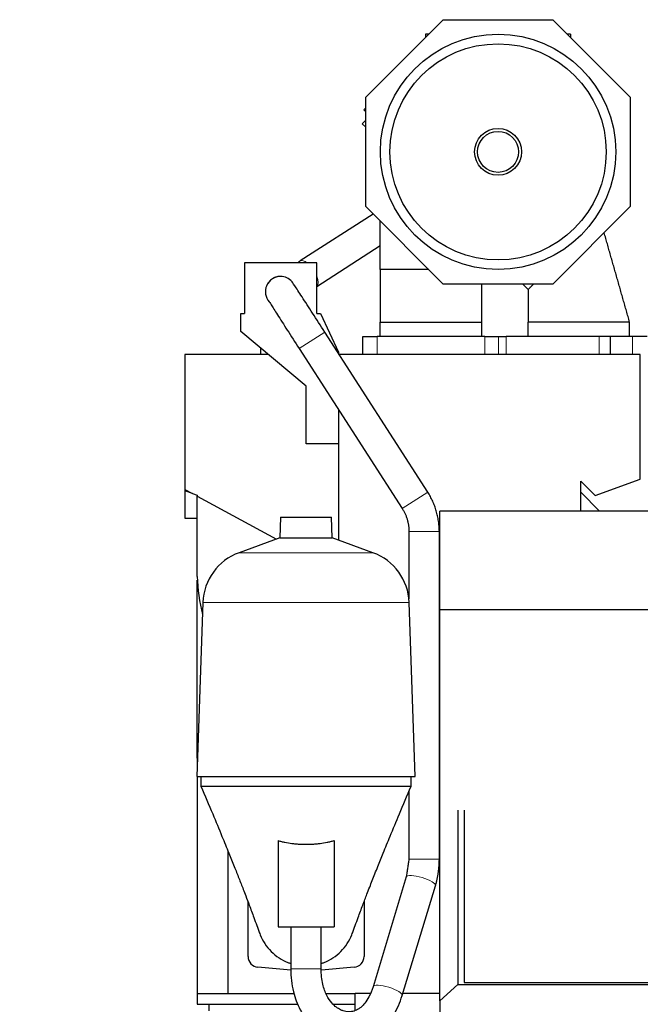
# Model space of a CAD drawing. Header units: inches. Extents: x 0 to 23760, y -13 to 16800.
# Tile 104 of 256: x 1168 to 2025, y 13273 to 14633. Entities that reach past the tile are written whole.
import ezdxf

# ---------------------------------------------------------------- set-up
doc = ezdxf.new("R2010")
doc.units = ezdxf.units.IN
doc.layers.add('1', color=7, linetype='Continuous', true_color=0xffffff)
doc.layers.add('254', color=7, linetype='Continuous', true_color=0xffffff)
doc.styles.add('latin_extended', font='simplex.shx')
doc.dimstyles.get("Standard").update_dxf_attribs({"dimtxt": 0.18, "dimasz": 0.18, "dimexe": 0.18, "dimexo": 0.0625, "dimgap": 0.09, "dimtad": 0, "dimtih": 1, "dimtoh": 1, "dimdec": 4, "dimzin": 0, "dimdsep": 46, "dimtxsty": 'Standard', "dimcen": 0.09, "dimadec": 0, "dimazin": 0, "dimtfac": 1, "dimtdec": 4, "dimtofl": 0, "dimtmove": 0, "dimatfit": 3, "dimfxl": 1, "dimtolj": 1, "dimtzin": 0, "dimarcsym": 0})

# ---------------------------------------------------------------- blocks, each defined once
blk = doc.blocks.new('_U10')
at = {"layer": '254', "color": 3, "linetype": 'Continuous', "lineweight": 13, "transparency": 16777216}
for p, q in [((9362.6, 13712.3), (9362.6, 10536.7)), ((1122.9, 11976.3), (1122.9, 10536.7)), ((1262.9, 10576.7), (9222.6, 10576.7))]:
    blk.add_line(p, q, dxfattribs=at)
at = {"layer": '254', "color": 3, "transparency": 16777216}
for points in [[(1262.9, 10600), (1262.9, 10553.4), (1122.9, 10576.7)], [(9222.6, 10553.4), (9222.6, 10600), (9362.6, 10576.7)]]:
    blk.add_solid(points, dxfattribs=at)
at = {"layer": 'Defpoints', "color": 0, "transparency": 16777216}
for p in [(9362.6, 13752.3), (1122.9, 12016.3), (9362.6, 10576.7)]:
    blk.add_point(p, dxfattribs=at)
at = {"layer": '254', "color": 2, "lineweight": 13, "transparency": 16777216, "insert": (4996.1, 10786.7), "char_height": 140, "attachment_point": 1, "style": 'latin_extended'}
blk.add_mtext('\\A1;8240', dxfattribs=at)

msp = doc.modelspace()

# ---------------------------------------------------------------- linework, layer by layer
at = {"layer": '1', "color": 2, "linetype": 'Continuous', "lineweight": 25}
for p, q in [((1645.971, 14525.911), (1752.877, 14632.817)), ((1752.877, 14632.817), (1904.065, 14632.817)), ((1904.065, 14632.817), (2010.971, 14525.911)), ((1732.877, 14612.817), (1728.471, 14612.817)), ((1728.471, 14612.817), (1728.471, 14608.411)), ((1928.471, 14612.817), (1924.065, 14612.817)), ((1928.471, 14612.817), (1928.471, 14608.411)), ((1645.971, 14374.723), (1645.971, 14525.911)), ((2010.971, 14525.911), (2010.971, 14374.723)), ((1643.209, 14508.3), (1645.971, 14511.062)), ((1645.971, 14505.538), (1643.209, 14508.3)), ((1645.972, 14494.092), (1641.088, 14489.208)), ((1641.088, 14489.208), (1645.971, 14484.325)), ((1752.877, 14267.817), (1645.971, 14374.723)), ((2010.971, 14374.723), (1904.065, 14267.817)), ((1656.219, 14364.472), (1555.445, 14299.64)), ((1665.971, 14287.817), (1665.971, 14354.722)), ((1578.515, 14264.541), (1665.971, 14320.805)), ((1478.514, 14297.317), (1478.514, 14227.317)), ((1578.514, 14297.317), (1478.514, 14297.317)), ((1578.514, 14227.317), (1578.514, 14297.317)), ((1666.056, 14287.817), (1665.971, 14287.817)), ((1666.247, 14287.817), (1666.049, 14287.817)), ((1904.065, 14267.817), (1752.877, 14267.817)), ((1862.478, 14267.817), (1869.976, 14260.32)), ((1473.514, 14227.317), (1478.514, 14227.317)), ((1473.514, 14202.317), (1473.514, 14227.317)), ((1578.514, 14227.317), (1583.514, 14227.317)), ((1583.514, 14227.317), (1608.514, 14173.704)), ((1665.971, 14215.317), (1736.078, 14215.317)), ((1665.971, 14195.317), (1665.971, 14215.317)), ((1736.078, 14215.317), (1805.976, 14215.317)), ((1805.976, 14195.317), (1805.976, 14215.317)), ((1869.976, 14195.317), (1869.976, 14215.317)), ((1869.976, 14215.317), (1870.004, 14215.317)), ((2009.948, 14215.317), (2009.976, 14215.317)), ((2009.976, 14195.317), (2009.976, 14215.317)), ((2009.976, 14215.317), (2009.976, 14215.317)), ((1563.514, 14126.798), (1473.514, 14202.317)), ((1731.412, 13980.679), (1589.415, 14201.399)), ((1641.976, 14195.317), (1661.476, 14195.317)), ((1641.976, 14170.317), (1641.976, 14195.317)), ((1810.072, 14195.317), (1661.476, 14195.317)), ((1810.072, 14195.317), (1829.124, 14195.317)), ((1829.124, 14195.317), (1839.871, 14195.317)), ((1967.976, 14195.317), (1839.871, 14195.317)), ((1982.976, 14195.317), (1967.976, 14195.317)), ((2013.976, 14195.317), (1982.974, 14195.317)), ((1982.976, 14195.317), (1982.976, 14170.317)), ((2033.976, 14195.317), (2013.976, 14195.317)), ((1500.51, 14179.664), (1500.51, 14170.317)), ((1511.649, 14170.317), (1396.514, 14170.317)), ((1396.514, 14170.317), (1396.514, 13984.179)), ((1554.093, 14178.675), (1696.09, 13957.956)), ((1608.514, 14173.704), (1608.514, 14171.712)), ((2024.714, 14170.317), (1609.417, 14170.317)), ((1810.072, 14170.317), (1661.476, 14170.317)), ((2024.714, 13998.317), (2024.714, 14170.317)), ((1563.514, 14047.317), (1563.514, 14126.798)), ((1608.514, 14094.076), (1608.514, 13914.121)), ((1608.514, 14047.317), (1563.514, 14047.317)), ((1942.514, 13954.328), (1942.514, 13995.851)), ((1942.514, 13995.851), (1962.352, 13976.013)), ((1962.352, 13976.013), (2024.714, 13998.317)), ((1396.514, 13984.179), (1396.514, 13982.317)), ((1396.514, 13984.179), (1406.916, 13978.531)), ((1396.514, 13982.319), (1396.514, 13944.332)), ((1406.916, 13978.531), (1396.514, 13982.317)), ((1406.916, 13978.531), (1413.245, 13976.227)), ((1413.245, 13976.227), (1413.245, 13975.095)), ((1942.512, 13980.319), (1968.497, 13954.333)), ((1942.512, 13980.319), (1968.497, 13954.333)), ((1413.245, 13864.064), (1413.245, 13975.095)), ((1413.245, 13975.095), (1522.721, 13915.654)), ((2042.514, 13954.332), (1748.014, 13954.332)), ((1748.014, 13818.228), (1748.014, 13954.332)), ((1396.514, 13944.332), (1413.244, 13944.332)), ((1528.461, 13945.857), (1527.467, 13917.381)), ((1528.461, 13945.857), (1563.514, 13945.857)), ((1563.514, 13945.857), (1598.566, 13945.857)), ((1599.56, 13917.381), (1598.566, 13945.857)), ((1705.471, 13926.034), (1705.471, 13833.193)), ((1747.471, 13473.772), (1747.471, 13926.034)), ((1527.467, 13917.381), (1471.169, 13896.89)), ((1527.467, 13917.381), (1563.514, 13917.381)), ((1563.514, 13917.381), (1599.56, 13917.381)), ((1655.858, 13896.89), (1599.56, 13917.381)), ((1413.514, 13613.318), (1413.514, 13859.021)), ((1421.209, 13828.126), (1412.82, 13587.903)), ((1714.207, 13587.903), (1705.818, 13828.126)), ((1748.014, 13330.072), (1748.014, 13818.228)), ((1748.014, 13818.228), (2104.514, 13818.228)), ((1413.709, 13613.317), (1413.514, 13613.317)), ((1413.514, 13613.317), (1413.514, 13607.756)), ((1412.82, 13587.903), (1563.514, 13587.903)), ((1413.514, 13587.901), (1413.514, 13288.317)), ((1418.514, 13587.903), (1418.514, 13574.332)), ((1563.514, 13587.903), (1714.207, 13587.903)), ((1708.514, 13574.332), (1708.514, 13587.903)), ((1705.471, 13567.164), (1705.471, 13473.772)), ((1773.014, 13541.519), (1773.014, 13300.487)), ((1781.499, 13541.519), (1781.499, 13303.257)), ((1524.863, 13499.289), (1524.863, 13380.332)), ((1602.164, 13499.289), (1602.164, 13380.332)), ((1455.514, 13485.795), (1455.514, 13288.332)), ((1701.914, 13449.228), (1655.959, 13297.636)), ((1696.153, 13285.451), (1742.108, 13437.043)), ((1483.514, 13339.332), (1483.514, 13414.717)), ((1643.514, 13414.719), (1643.514, 13339.332)), ((1524.863, 13380.332), (1602.164, 13380.332)), ((1542.514, 13380.332), (1542.514, 13322.18)), ((1584.514, 13322.18), (1584.514, 13380.332)), ((1542.722, 13320.407), (1497.206, 13324.39)), ((1629.821, 13324.39), (1584.693, 13320.441)), ((1748.014, 13278.311), (1748.014, 13330.075)), ((1773.014, 13300.487), (1748.014, 13278.311)), ((1773.014, 13300.487), (2104.514, 13300.487)), ((1781.499, 13303.257), (2104.514, 13303.257)), ((1413.514, 13288.319), (1413.514, 13273.317)), ((1413.514, 13288.317), (1547.106, 13288.317)), ((1455.514, 13288.332), (1547.095, 13288.332)), ((1591.186, 13288.332), (1631.472, 13288.332)), ((1591.189, 13288.317), (1631.476, 13288.317)), ((1652.258, 13288.332), (1631.471, 13288.332)), ((1631.471, 13264.332), (1631.471, 13288.332)), ((1748.012, 13288.332), (1697.027, 13288.332)), ((1413.514, 13273.317), (1552.659, 13273.317)), ((1430.014, 13264.217), (1430.014, 13273.317)), ((1601.089, 13273.317), (1631.48, 13273.317)), ((1748.014, 13278.311), (1748.014, 12664.261))]:
    msp.add_line(p, q, dxfattribs=at)
at = {"layer": '1', "color": 110, "linetype": 'Continuous', "lineweight": 13}
for p, q in [((1589.415, 14201.399), (1554.093, 14178.675)), ((1661.476, 14195.317), (1661.476, 14170.317)), ((1810.072, 14170.317), (1810.072, 14195.317)), ((1829.124, 14170.317), (1829.124, 14195.317)), ((1839.871, 14195.317), (1839.871, 14170.317)), ((1967.976, 14170.317), (1967.976, 14195.317)), ((2013.976, 14170.317), (2013.976, 14195.317)), ((1731.412, 13980.679), (1696.09, 13957.956)), ((1747.471, 13926.034), (1705.471, 13926.034)), ((1471.169, 13896.89), (1563.514, 13896.89)), ((1563.514, 13896.89), (1655.858, 13896.89)), ((1421.209, 13828.126), (1563.514, 13828.126)), ((1563.514, 13828.126), (1705.818, 13828.126)), ((1747.471, 13473.772), (1705.471, 13473.772)), ((1542.514, 13322.18), (1584.514, 13322.18))]:
    msp.add_line(p, q, dxfattribs=at)
at = {"layer": '1', "color": 2, "linetype": 'Continuous', "lineweight": 25}
for radius in [162.362, 149.215, 32.362, 28.291]:
    msp.add_circle((1828.471, 14450.317), radius, dxfattribs=at)
for centre, radius, start, end in [((1528.471, 14257.317), 21, 90, 221.90625), ((1528.471, 14257.317), 21, 41.88375, 90), ((1497.163, 13825.474), 76, 110, 178), ((1629.864, 13825.474), 76, 2, 70), ((1690.448, 13876.319), 277.474, 182.531357, 193.492239), ((1498.514, 13339.332), 15, 180, 265), ((1628.514, 13339.332), 15, 275, 0)]:
    msp.add_arc(centre, radius, start, end, dxfattribs=at)
at = {"layer": '1', "color": 110, "linetype": 'Continuous', "lineweight": 13}
for centre, major_axis, ratio, start_param, end_param in [((1566.806, 14281.979), (11.362, -17.661), 0.43020883, 2.29257724, 3.13737113), ((1566.806, 14281.979), (11.362, -17.661), 0.43020883, 0.04673119, 1.13224963), ((1722.011, 13443.135), (20.097, -6.092), 0.26120987, 0, 3.14159265), ((1676.056, 13291.544), (20.097, -6.092), 0.26120987, 0, 3.13432772)]:
    msp.add_ellipse(centre, major_axis=major_axis, ratio=ratio, start_param=start_param, end_param=end_param, dxfattribs=at)
at = {"layer": '1', "color": 2, "linetype": 'Continuous', "lineweight": 25}
for points, degree in [([(2009.976, 14215.317), (1992.421, 14276.966), (1974.865, 14338.615)], 2), ([(2009.976, 14215.317), (1992.421, 14276.966), (1974.865, 14338.615)], 2), ([(1555.44, 14299.638), (1554.145, 14298.804), (1552.877, 14297.988), (1551.637, 14297.189)], 3), ([(1665.971, 14287.817), (1665.971, 14251.567), (1665.971, 14215.317)], 2), ([(1665.971, 14287.817), (1665.971, 14251.567), (1665.971, 14215.317)], 2), ([(1805.976, 14215.317), (1805.976, 14241.566), (1805.976, 14267.816)], 2), ([(1870.038, 14260.382), (1871.544, 14261.887)], 1), ([(1871.544, 14261.887), (1877.474, 14267.817)], 1), ([(1869.976, 14260.319), (1869.976, 14237.818), (1869.976, 14215.317)], 2), ([(1869.976, 14260.319), (1869.976, 14237.818), (1869.976, 14215.317)], 2), ([(1939.976, 14215.317), (1869.976, 14215.317)], 1), ([(2009.976, 14215.317), (1939.976, 14215.317)], 1), ([(1747.471, 13926.034), (1747.101, 13955.608), (1731.412, 13980.679)], 2), ([(1696.09, 13957.956), (1705.577, 13943.405), (1705.471, 13926.034)], 2), ([(1418.513, 13574.332), (1418.514, 13574.332), (1418.63, 13574.332), (1419.154, 13574.332), (1420.025, 13574.332), (1421.243, 13574.332), (1422.802, 13574.332), (1424.701, 13574.332), (1426.935, 13574.332), (1429.497, 13574.332), (1432.382, 13574.332), (1435.584, 13574.332), (1439.093, 13574.332), (1442.902, 13574.332), (1447.002, 13574.332), (1451.382, 13574.332), (1456.032, 13574.332), (1460.942, 13574.332), (1466.098, 13574.332), (1471.49, 13574.332), (1477.102, 13574.332), (1482.923, 13574.332), (1488.939, 13574.332), (1495.134, 13574.332), (1501.493, 13574.332), (1508.002, 13574.332), (1514.645, 13574.332), (1521.405, 13574.332), (1528.267, 13574.332), (1535.214, 13574.332), (1542.229, 13574.332), (1549.295, 13574.332), (1556.396, 13574.332), (1563.514, 13574.332), (1570.631, 13574.332), (1577.732, 13574.332), (1584.798, 13574.332), (1591.813, 13574.332), (1598.76, 13574.332), (1605.622, 13574.332), (1612.382, 13574.332), (1619.025, 13574.332), (1625.534, 13574.332), (1631.894, 13574.332), (1638.088, 13574.332), (1644.104, 13574.332), (1649.925, 13574.332), (1655.538, 13574.332), (1660.929, 13574.332), (1666.085, 13574.332), (1670.995, 13574.332), (1675.645, 13574.332), (1680.025, 13574.332), (1684.125, 13574.332), (1687.934, 13574.332), (1691.443, 13574.332), (1694.645, 13574.332), (1697.53, 13574.332), (1700.092, 13574.332), (1702.326, 13574.332), (1704.225, 13574.332), (1705.785, 13574.332), (1707.002, 13574.332), (1707.873, 13574.332), (1708.397, 13574.332), (1708.514, 13574.332), (1708.514, 13574.332)], 3), ([(1705.471, 13473.772), (1701.911, 13449.218)], 1), ([(1742.111, 13437.053), (1747.33, 13454.773), (1747.471, 13473.772)], 2)]:
    msp.add_open_spline(points, degree=degree, dxfattribs=at)
for points, knots in [([(1528.218, 14278.266), (1528.132, 14278.282), (1525.865, 14278.684), (1521.877, 14277.408), (1516.623, 14274.98), (1511.969, 14270.866), (1509.757, 14267.091), (1508.856, 14264.731)], [0, 0, 0, 0, 0.01047978, 0.27583607, 0.47045361, 0.70972914, 1, 1, 1, 1]), ([(1666.538, 14287.817), (1666.532, 14287.817), (1666.437, 14287.817), (1666.343, 14287.817), (1666.247, 14287.817)], [0, 0, 0, 0, 0.06094147, 1, 1, 1, 1]), ([(1667.082, 14287.817), (1667.077, 14287.817), (1666.895, 14287.817), (1666.711, 14287.817), (1666.538, 14287.817)], [0, 0, 0, 0, 0.02780103, 1, 1, 1, 1]), ([(1668.191, 14287.817), (1668.181, 14287.817), (1667.812, 14287.817), (1667.444, 14287.817), (1667.082, 14287.817)], [0, 0, 0, 0, 0.02690254, 1, 1, 1, 1]), ([(1732.876, 14287.817), (1722.242, 14287.817), (1705.774, 14287.817), (1686.391, 14287.817), (1676.181, 14287.817), (1671.089, 14287.817), (1668.909, 14287.817), (1668.191, 14287.817)], [0, 0, 0, 0, 0.49318875, 0.76373395, 0.89900656, 0.96664286, 1, 1, 1, 1]), ([(1589.415, 14201.399), (1583.44, 14210.687), (1572.324, 14227.944), (1557.256, 14251.272), (1546.926, 14267.175), (1544.376, 14270.998), (1544.108, 14271.334)], [0, 0, 0, 0, 0.24614092, 0.4949462, 0.74637971, 1, 1, 1, 1]), ([(1512.823, 14243.3), (1512.835, 14243.208), (1514.623, 14240.292), (1523.407, 14226.488), (1537.428, 14204.601), (1548.179, 14187.869), (1554.093, 14178.675)], [0, 0, 0, 0, 0.23370576, 0.48634976, 0.7417862, 1, 1, 1, 1]), ([(1418.514, 13574.332), (1424.009, 13561.499), (1433.835, 13538.319), (1446.562, 13507.753), (1456.464, 13483.538), (1464.192, 13464.335), (1470.871, 13447.487), (1476.054, 13434.199), (1480.767, 13421.968), (1485.721, 13408.95), (1492.181, 13391.654), (1496.879, 13378.719), (1499.467, 13371.484)], [0, 0, 0, 0, 0.18402686, 0.33456145, 0.44768815, 0.54021815, 0.61874483, 0.69652003, 0.74127411, 0.80513334, 0.89060666, 1, 1, 1, 1]), ([(1627.558, 13371.477), (1630.142, 13378.704), (1634.837, 13391.629), (1641.551, 13409.612), (1646.918, 13423.701), (1651.249, 13434.91), (1654.931, 13444.354), (1658.657, 13453.815), (1663.661, 13466.408), (1670.576, 13483.592), (1680.472, 13507.79), (1693.203, 13538.353), (1703.021, 13561.511), (1708.514, 13574.332)], [0, 0, 0, 0, 0.10934265, 0.19482494, 0.26906532, 0.31935728, 0.36604593, 0.41144256, 0.45983201, 0.55233019, 0.66540263, 0.8158671, 1, 1, 1, 1]), ([(1524.863, 13499.289), (1526.447, 13498.868), (1528.033, 13498.473), (1531.212, 13497.735), (1532.804, 13497.392), (1537.589, 13496.442), (1540.791, 13495.913), (1545.611, 13495.278), (1547.221, 13495.092), (1550.446, 13494.773), (1552.061, 13494.639), (1555.297, 13494.426), (1556.919, 13494.345), (1560.167, 13494.237), (1561.794, 13494.21), (1565.054, 13494.208), (1566.687, 13494.234), (1568.732, 13494.299), (1569.141, 13494.314), (1569.755, 13494.339), (1569.959, 13494.347), (1570.369, 13494.366), (1571.391, 13494.413), (1572.412, 13494.471), (1574.86, 13494.631), (1576.487, 13494.764), (1579.735, 13495.084), (1581.354, 13495.27), (1586.201, 13495.907), (1589.415, 13496.438), (1594.214, 13497.39), (1595.81, 13497.734), (1598.993, 13498.472), (1600.58, 13498.868), (1602.164, 13499.289)], [0, 0, 0, 0, 0.0625, 0.0625, 0.125, 0.125, 0.25, 0.25, 0.3125, 0.3125, 0.375, 0.375, 0.4375, 0.4375, 0.5, 0.5, 0.5625, 0.5625, 0.578125, 0.578125, 0.5859375, 0.5859375, 0.59375, 0.625, 0.625, 0.6875, 0.6875, 0.75, 0.75, 0.875, 0.875, 0.9375, 0.9375, 1, 1, 1, 1]), ([(1499.089, 13372.573), (1499.458, 13371.479), (1501.397, 13366.183), (1506.168, 13356.902), (1515.083, 13345.902), (1526.083, 13336.987), (1535.528, 13332.131), (1540.997, 13330.155), (1542.26, 13329.739)], [0, 0, 0, 0, 0.05692038, 0.27626673, 0.49561307, 0.71495942, 0.93430577, 1, 1, 1, 1]), ([(1584.761, 13329.737), (1586.026, 13330.153), (1591.497, 13332.13), (1600.944, 13336.987), (1611.944, 13345.902), (1620.859, 13356.902), (1625.624, 13366.171), (1627.559, 13371.454), (1627.925, 13372.535)], [0, 0, 0, 0, 0.06584001, 0.2853067, 0.5047734, 0.7242401, 0.94370679, 1, 1, 1, 1]), ([(1542.514, 13322.18), (1542.5, 13311.2), (1544.787, 13291.842), (1553.899, 13266.831), (1564.98, 13250.066), (1574.932, 13239.883), (1583.279, 13233.489), (1593.42, 13227.42), (1606.953, 13222.316), (1621.125, 13220.78), (1632.527, 13221.728), (1642.537, 13223.914), (1655.151, 13229.037), (1670.373, 13239.826), (1685.699, 13258.819), (1693.149, 13275.516), (1696.156, 13285.461)], [0, 0, 0, 0, 0.11641408, 0.21608997, 0.29550708, 0.35437602, 0.39326292, 0.42825285, 0.50469505, 0.57885159, 0.61306712, 0.65330129, 0.71274561, 0.79130194, 0.88845561, 1, 1, 1, 1]), ([(1655.956, 13297.626), (1654.441, 13292.415), (1651.169, 13284.196), (1645.299, 13275.176), (1640.325, 13270.066), (1635.284, 13266.267), (1629.443, 13263.584), (1622.505, 13262.608), (1616.121, 13263.641), (1610.515, 13265.9), (1604.961, 13269.253), (1598.333, 13275.416), (1591.387, 13285.762), (1585.729, 13301.815), (1584.425, 13314.623), (1584.514, 13322.18)], [0, 0, 0, 0, 0.09832661, 0.17241435, 0.2279096, 0.26664305, 0.34336133, 0.42921895, 0.51311642, 0.55545985, 0.61117425, 0.68254761, 0.76978571, 0.87371406, 1, 1, 1, 1])]:
    msp.add_open_spline(points, degree=3, knots=knots, dxfattribs=at)

# ---------------------------------------------------------------- dimensions: what is measured, and where the dimension line sits
at = {"layer": '254', "color": 2, "linetype": 'Continuous', "lineweight": 13}
dim = msp.add_linear_dim(base=(9362.604, 10576.686), p1=(1122.932, 12016.332), p2=(9362.604, 13752.332), dimstyle='Standard', override={"dimscale": 40, "dimtxt": 3.5, "dimasz": 3.5, "dimexe": 1, "dimexo": 1, "dimgap": 1.75, "dimtad": 1, "dimtih": 1, "dimtoh": 0, "dimdec": 0, "dimlfac": 1, "dimzin": 8, "dimdsep": 46, "dimlunit": 2, "dimtxsty": 'latin_extended', "dimsah": 1, "dimse1": 0, "dimse2": 0, "dimsd1": 0, "dimsd2": 0, "dimclrd": 3, "dimclre": 3, "dimclrt": 2, "dimtol": 0, "dimtm": -0.1, "dimtfac": 0.714286, "dimtdec": 3, "dimtofl": 1, "dimtmove": 0, "dimtzin": 8, "dimlwd": 13, "dimlwe": 13}, dxfattribs=at)
dim.commit()
dim.dimension.update_dxf_attribs({"geometry": '_U10', "text_midpoint": (5242.768, 10576.686), "dimtype": 160})

doc.saveas('drawing.dxf')
